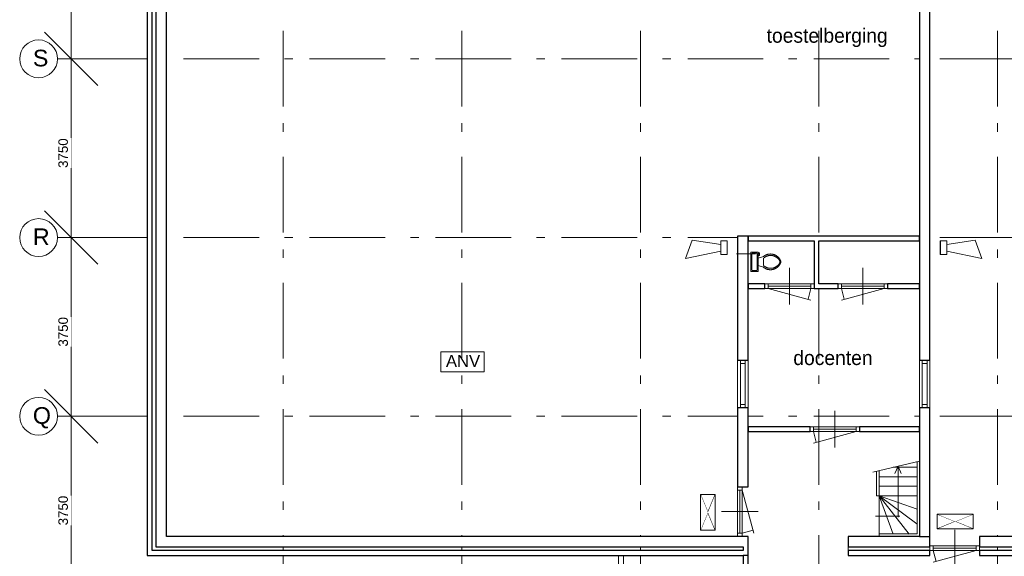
# Model space of a CAD drawing. Header units: millimetres. Extents: x -59728 to 53438, y 127740 to 210459.
# Tile 5 of 28: x -59728 to -39058, y 188518 to 199778. Entities that reach past the tile are written whole.
import ezdxf

# ---------------------------------------------------------------- set-up
doc = ezdxf.new("R2010")
doc.units = ezdxf.units.MM
doc.header["$LTSCALE"] = 2540
doc.header["$PDMODE"] = 1
doc.header["$PDSIZE"] = -2
doc.linetypes.add('STYLE_01', pattern=[0.033465, 0.025591, -0.003937, 0.0005, -0.003437])
doc.linetypes.add('STYLE_06', pattern=[1.04164, 0.625, -0.20828, 0.06943, -0.13893])
doc.layers.get('0').update_dxf_attribs({"lineweight": 18})
doc.layers.get('DEFPOINTS').update_dxf_attribs({"lineweight": 18})
for name, color, linetype, lineweight in [('ASSEN', 7, 'STYLE_01', 18), ('brandvoorziening', 7, 'Continuous', 18), ('MATEN', 7, 'Continuous', 18), ('muren', 7, 'Continuous', 18), ('MUUR', 7, 'Continuous', 18), ('mwarc', 7, 'Continuous', 18), ('sanitair', 7, 'Continuous', 18), ('stempel018', 7, 'Continuous', 18), ('TEKST35', 7, 'Continuous', 18), ('TEXT', 7, 'Continuous', 18)]:
    doc.layers.add(name, color=color, linetype=linetype, lineweight=lineweight)
doc.styles.add('Arial', font='Arial')
doc.styles.add('Century Gothic', font='Century Gothic')
doc.dimstyles.new('Arch', dxfattribs={"dimtxt": 199.818347, "dimasz": 1122.412109, "dimexe": 1587.5, "dimexo": 793.75, "dimgap": 1.5875, "dimtad": 1, "dimdec": 0, "dimzin": 11, "dimtxsty": 'Arial', "dimblk": 'VW_SLASH', "dimcen": 0, "dimdle": 1.5875, "dimadec": 0, "dimazin": 0, "dimtfac": 1, "dimtdec": 0, "dimtix": 1, "dimtmove": 0, "dimatfit": 0, "dimldrblk": 'VW_FILLEDARROW', "dimfxl": 0, "dimfrac": 2, "dimtolj": 1, "dimtzin": 11, "dimarcsym": 0})

# ---------------------------------------------------------------- blocks, each defined once
blk = doc.blocks.new('Groep-10')
at = {"color": 0}
for p, q in [((-41537, 24600), (-41537, 24562)), ((-41518, 24600), (-41537, 24600)), ((-41518, 24543), (-41518, 24600)), ((-41680, 24248), (-41680, 24572)), ((-41661, 24591), (-41584, 24591)), ((-41565, 24572), (-41565, 24248)), ((-41537, 24562), (-41546, 24562)), ((-41546, 24543), (-41518, 24543)), ((-41546, 24486), (-41432, 24524)), ((-41432, 24333), (-41432, 24486)), ((-41584, 24229), (-41661, 24229)), ((-41546, 24333), (-41432, 24295))]:
    blk.add_line(p, q, dxfattribs=at)
blk.add_lwpolyline([(-41546, 24210), (-41699, 24210), (-41699, 24610), (-41546, 24610)], close=True, dxfattribs=at)
for points in [[(-41680, 24572), (-41680, 24575), (-41678, 24583), (-41672, 24589), (-41665, 24591), (-41661, 24591)], [(-41584, 24591), (-41580, 24591), (-41573, 24589), (-41567, 24583), (-41565, 24575), (-41565, 24572)], [(-41432, 24524), (-41389, 24558), (-41282, 24581), (-41176, 24553), (-41093, 24480), (-41073, 24429)], [(-41432, 24486), (-41384, 24532), (-41253, 24553), (-41132, 24498), (-41098, 24441)], [(-41098, 24441), (-41091, 24426), (-41091, 24393), (-41098, 24378)], [(-41073, 24429), (-41067, 24410), (-41073, 24390)], [(-41661, 24229), (-41665, 24228), (-41672, 24231), (-41678, 24236), (-41680, 24244), (-41680, 24248)], [(-41565, 24248), (-41565, 24244), (-41567, 24236), (-41573, 24231), (-41580, 24228), (-41584, 24229)], [(-41073, 24390), (-41093, 24339), (-41176, 24266), (-41282, 24238), (-41389, 24261), (-41432, 24295)], [(-41098, 24378), (-41132, 24321), (-41253, 24266), (-41384, 24288), (-41432, 24333)]]:
    blk.add_open_spline(points, degree=2, dxfattribs=at)
blk = doc.blocks.new('uitgang')
at = {"layer": 'brandvoorziening', "color": 0}
for p, q in [((26483, -80316), (27236, -80625)), ((27236, -80316), (26483, -80625))]:
    blk.add_line(p, q, dxfattribs=at)
at = {"color": 0, "linetype": 'Continuous', "lineweight": 5}
blk.add_wipeout([(26483, -80316), (26860, -80471), (27236, -80316)], dxfattribs=at).dxf.layer = 'brandvoorziening'
at = {"layer": 'brandvoorziening', "color": 0, "linetype": 'Continuous'}
blk.add_line((26483, -80316), (27236, -80316), dxfattribs=at)
at = {"color": 0, "linetype": 'Continuous', "lineweight": 5}
blk.add_wipeout([(27236, -80625), (26860, -80471), (26483, -80625)], dxfattribs=at).dxf.layer = 'brandvoorziening'
at = {"layer": 'brandvoorziening', "color": 0, "linetype": 'Continuous'}
for p, q in [((26483, -80625), (26483, -80316)), ((27236, -80316), (27236, -80625)), ((27236, -80625), (26483, -80625))]:
    blk.add_line(p, q, dxfattribs=at)
blk = doc.blocks.new('*D')
at = {"layer": 'DEFPOINTS', "color": 0, "lineweight": 0}
for p in [(-56254, 36169), (-56254, 32419), (-56254, 32419), (-55966, 32419), (-56254, 28669), (-56254, 28669), (-55966, 28669), (-56254, 24919), (-56254, 24919), (-55966, 24919), (-56254, 21169), (-56254, 21169), (-55966, 21169), (-56254, 17419), (-56254, 17419), (-55966, 17419), (-56254, 13669), (-56254, 13669), (-55966, 13669), (-56254, 9919), (-56254, 9919), (-55966, 9919), (-56254, 6169), (-56254, 6169), (-55966, 6169), (-56254, 2419), (-56254, 2419), (-55966, 2419), (-56254, -1331), (-56254, -1331), (-55966, -1331), (-56254, -5081), (-56254, -5081), (-55966, -5081), (-56254, -8831), (-56254, -8831), (-55966, -8831), (-56254, -12581), (-55966, -12581), (-1575, -12581), (-1575, -16331), (-1575, -16331), (-1288, -16331), (-1575, -20081), (-1575, -20081), (-1288, -20081), (-1575, -23831), (-1575, -23831), (-1288, -23831), (-1575, -27581), (-1575, -27581), (-1288, -27581), (-1575, -31331), (-1575, -31331), (-1288, -31331), (-1575, -35081), (-1575, -35081), (-1288, -35081), (-1575, -38831), (-1288, -38831)]:
    blk.add_point(p, dxfattribs=at)
at = {"layer": 'MATEN', "color": 0, "lineweight": -2}
for p, q in [((-55966, 36169), (-55966, 36963)), ((-55966, 32419), (-55966, 36169)), ((-55460, 36169), (-54379, 36169)), ((-55966, 32419), (-55966, 33213)), ((-55966, 28669), (-55966, 32419)), ((-55966, 31626), (-55966, 32419)), ((-55460, 32419), (-54379, 32419)), ((-55460, 32419), (-54379, 32419)), ((-55966, 28669), (-55966, 29463)), ((-55966, 24919), (-55966, 28669)), ((-55966, 27876), (-55966, 28669)), ((-55460, 28669), (-54379, 28669)), ((-55460, 28669), (-54379, 28669)), ((-55966, 24919), (-55966, 25713)), ((-55966, 21169), (-55966, 24919)), ((-55966, 24126), (-55966, 24919)), ((-55460, 24919), (-54379, 24919)), ((-55460, 24919), (-54379, 24919)), ((-55966, 21169), (-55966, 21963)), ((-55966, 17419), (-55966, 21169)), ((-55966, 20376), (-55966, 21169)), ((-55460, 21169), (-54379, 21169)), ((-55460, 21169), (-54379, 21169)), ((-55966, 17419), (-55966, 18213)), ((-55966, 13669), (-55966, 17419)), ((-55966, 16626), (-55966, 17419)), ((-55460, 17419), (-54379, 17419)), ((-55460, 17419), (-54379, 17419)), ((-55966, 13669), (-55966, 14463)), ((-55966, 9919), (-55966, 13669)), ((-55966, 12876), (-55966, 13669)), ((-55460, 13669), (-54379, 13669)), ((-55460, 13669), (-54379, 13669)), ((-55966, 9919), (-55966, 10713)), ((-55966, 6169), (-55966, 9919)), ((-55966, 9126), (-55966, 9919)), ((-55460, 9919), (-54379, 9919)), ((-55460, 9919), (-54379, 9919)), ((-55966, 6169), (-55966, 6963)), ((-55966, 2419), (-55966, 6169)), ((-55966, 5376), (-55966, 6169)), ((-55460, 6169), (-54379, 6169)), ((-55460, 6169), (-54379, 6169)), ((-55966, 2419), (-55966, 3213)), ((-55966, -1331), (-55966, 2419)), ((-55966, 1626), (-55966, 2419)), ((-55460, 2419), (-54379, 2419)), ((-55460, 2419), (-54379, 2419)), ((-55966, -1331), (-55966, -537)), ((-55966, -5081), (-55966, -1331)), ((-55966, -2124), (-55966, -1331)), ((-55460, -1331), (-54379, -1331)), ((-55460, -1331), (-54379, -1331)), ((-55966, -5081), (-55966, -4287)), ((-55966, -8831), (-55966, -5081)), ((-55966, -5874), (-55966, -5081)), ((-55460, -5081), (-54379, -5081)), ((-55460, -5081), (-54379, -5081)), ((-55966, -8831), (-55966, -8037)), ((-55966, -12581), (-55966, -8831)), ((-55966, -9624), (-55966, -8831)), ((-55460, -8831), (-54379, -8831)), ((-55460, -8831), (-54379, -8831)), ((-1288, -12581), (-1288, -11787)), ((-55966, -13374), (-55966, -12581)), ((-55460, -12581), (-54379, -12581)), ((-1288, -16331), (-1288, -12581)), ((-782, -12581), (300, -12581)), ((-1288, -16331), (-1288, -15537)), ((-1288, -20081), (-1288, -16331)), ((-1288, -17124), (-1288, -16331)), ((-782, -16331), (300, -16331)), ((-782, -16331), (300, -16331)), ((-1288, -20081), (-1288, -19287)), ((-1288, -23831), (-1288, -20081)), ((-1288, -20874), (-1288, -20081)), ((-782, -20081), (300, -20081)), ((-782, -20081), (300, -20081)), ((-1288, -23831), (-1288, -23037)), ((-1288, -27581), (-1288, -23831)), ((-1288, -24624), (-1288, -23831)), ((-782, -23831), (300, -23831)), ((-782, -23831), (300, -23831)), ((-1288, -27581), (-1288, -26787)), ((-1288, -31331), (-1288, -27581)), ((-1288, -28374), (-1288, -27581)), ((-782, -27581), (300, -27581)), ((-782, -27581), (300, -27581)), ((-1288, -31331), (-1288, -30537)), ((-1288, -35081), (-1288, -31331)), ((-1288, -32124), (-1288, -31331)), ((-782, -31331), (300, -31331)), ((-782, -31331), (300, -31331)), ((-1288, -35081), (-1288, -34287)), ((-1288, -38831), (-1288, -35081)), ((-1288, -35874), (-1288, -35081)), ((-782, -35081), (300, -35081)), ((-782, -35081), (300, -35081)), ((-1288, -39624), (-1288, -38831)), ((-782, -38831), (300, -38831))]:
    blk.add_line(p, q, dxfattribs=at)
at = {"layer": 'MATEN', "color": 0, "lineweight": 20}
for p, q in [((-55405, 35608), (-56527, 36731)), ((-55405, 31858), (-56527, 32981)), ((-56527, 32981), (-55405, 31858)), ((-55405, 28108), (-56527, 29231)), ((-56527, 29231), (-55405, 28108)), ((-55405, 24358), (-56527, 25481)), ((-56527, 25481), (-55405, 24358)), ((-55405, 20608), (-56527, 21731)), ((-56527, 21731), (-55405, 20608)), ((-55405, 16858), (-56527, 17981)), ((-56527, 17981), (-55405, 16858)), ((-55405, 13108), (-56527, 14231)), ((-56527, 14231), (-55405, 13108)), ((-55405, 9358), (-56527, 10481)), ((-56527, 10481), (-55405, 9358)), ((-55405, 5608), (-56527, 6731)), ((-56527, 6731), (-55405, 5608)), ((-55405, 1858), (-56527, 2981)), ((-56527, 2981), (-55405, 1858)), ((-55405, -1892), (-56527, -769)), ((-56527, -769), (-55405, -1892)), ((-55405, -5642), (-56527, -4519)), ((-56527, -4519), (-55405, -5642)), ((-55405, -9392), (-56527, -8269)), ((-56527, -8269), (-55405, -9392)), ((-56527, -12019), (-55405, -13142)), ((-726, -13142), (-1849, -12019)), ((-726, -16892), (-1849, -15769)), ((-1849, -15769), (-726, -16892)), ((-726, -20642), (-1849, -19519)), ((-1849, -19519), (-726, -20642)), ((-726, -24392), (-1849, -23269)), ((-1849, -23269), (-726, -24392)), ((-726, -28142), (-1849, -27019)), ((-1849, -27019), (-726, -28142)), ((-726, -31892), (-1849, -30769)), ((-1849, -30769), (-726, -31892)), ((-726, -35642), (-1849, -34519)), ((-1849, -34519), (-726, -35642)), ((-1849, -38269), (-726, -39392))]:
    blk.add_line(p, q, dxfattribs=at)
at = {"color": 0, "lineweight": -2}
for points in [[(-55966, 33881), (-55966, 34506), (-56287, 34506), (-56287, 33881)], [(-55966, 30131), (-55966, 30756), (-56287, 30756), (-56287, 30131)], [(-55966, 26381), (-55966, 27006), (-56287, 27006), (-56287, 26381)], [(-55966, 22631), (-55966, 23256), (-56287, 23256), (-56287, 22631)], [(-55966, 18881), (-55966, 19506), (-56287, 19506), (-56287, 18881)], [(-55966, 15131), (-55966, 15756), (-56287, 15756), (-56287, 15131)], [(-55966, 11381), (-55966, 12006), (-56287, 12006), (-56287, 11381)], [(-55966, 7631), (-55966, 8256), (-56287, 8256), (-56287, 7631)], [(-55966, 3881), (-55966, 4506), (-56287, 4506), (-56287, 3881)], [(-55966, 131), (-55966, 756), (-56287, 756), (-56287, 131)], [(-55966, -3619), (-55966, -2994), (-56287, -2994), (-56287, -3619)], [(-55966, -7369), (-55966, -6744), (-56287, -6744), (-56287, -7369)], [(-55966, -11119), (-55966, -10494), (-56287, -10494), (-56287, -11119)], [(-1288, -14869), (-1288, -14244), (-1608, -14244), (-1608, -14869)], [(-1288, -18619), (-1288, -17994), (-1608, -17994), (-1608, -18619)], [(-1288, -22369), (-1288, -21744), (-1608, -21744), (-1608, -22369)], [(-1288, -26119), (-1288, -25494), (-1608, -25494), (-1608, -26119)], [(-1288, -29869), (-1288, -29244), (-1608, -29244), (-1608, -29869)], [(-1288, -33619), (-1288, -32994), (-1608, -32994), (-1608, -33619)], [(-1288, -37369), (-1288, -36744), (-1608, -36744), (-1608, -37369)]]:
    blk.add_wipeout(points, dxfattribs=at).dxf.layer = 'MATEN'
at = {"layer": 'MATEN', "color": 0, "char_height": 199.8, "attachment_point": 1, "rotation": 90, "line_spacing_factor": 0.96736, "style": 'Arial'}
for insert in [(-56236, 33881), (-56236, 30131), (-56236, 26381), (-56236, 22631), (-56236, 18881), (-56236, 15131), (-56236, 11381), (-56236, 7631), (-56236, 3881), (-56236, 131), (-56236, -3619), (-56236, -7369), (-56236, -11119), (-1557, -14869), (-1557, -18619), (-1557, -22369), (-1557, -26119), (-1557, -29869), (-1557, -33619), (-1557, -37369)]:
    blk.add_mtext('3750', dxfattribs=dict(at, insert=insert))
blk = doc.blocks.new('VW_FILLEDARROW')
at = {"color": 0, "lineweight": -2}
blk.add_solid([(0, 0), (-0.002, 0), (-0.002, 0)], dxfattribs=at)
blk = doc.blocks.new('VW_SLASH')
at = {"color": 0, "linetype": 'ByBlock', "lineweight": -2}
blk.add_line((0, 0), (-1, 0), dxfattribs=at)
at = {"color": 0, "linetype": 'ByBlock', "lineweight": 20}
blk.add_line((-0.001, -0.001), (0.001, 0.001), dxfattribs=at)
blk = doc.blocks.new('anv')
at = {"layer": 'brandvoorziening', "color": 0}
blk.add_lwpolyline([(26504, -77939), (27411, -77939), (27411, -78359), (26504, -78359)], close=True, dxfattribs=at)
at = {"layer": 'brandvoorziening', "color": 0, "insert": (26610, -78009), "char_height": 249.8, "attachment_point": 1, "line_spacing_factor": 0.96736, "style": 'Arial'}
blk.add_mtext('ANV', dxfattribs=at)
blk = doc.blocks.new('slowwhoop')
at = {"layer": 'brandvoorziening', "color": 0, "linetype": 'Continuous'}
for p, q in [((26709, -77412), (27447, -77259)), ((27447, -77259), (27308, -77648)), ((26573, -77346), (26573, -77630)), ((26709, -77346), (26573, -77346)), ((26573, -77630), (26573, -77346)), ((26573, -77346), (26709, -77346)), ((26574, -77630), (26574, -77346)), ((26709, -77630), (26709, -77346)), ((26709, -77346), (26709, -77630)), ((26573, -77630), (26709, -77630)), ((26709, -77630), (26573, -77630)), ((27308, -77648), (26709, -77552))]:
    blk.add_line(p, q, dxfattribs=at)
blk = doc.blocks.new('Groep-23')
at = {"layer": 'ASSEN', "color": 0, "linetype": 'STYLE_06'}
for p, q in [((-51518.25, -14661.85), (-51518.25, 38800.47)), ((-47768.25, -14661.85), (-47768.25, 38800.47)), ((-44018.25, -14661.85), (-44018.25, 38800.47)), ((-40268.25, -14661.85), (-40268.25, 38800.47)), ((-36518.25, -14661.85), (-36518.25, 38800.47)), ((-56253.67, 28669.5), (53782.49, 28669.5)), ((-56253.67, 24919.5), (53782.49, 24919.5)), ((-56253.67, 21169.5), (53782.49, 21169.5))]:
    blk.add_line(p, q, dxfattribs=at)
at = {"layer": 'MATEN', "color": 0}
for centre in [(-56650.92, 28669.5), (-56650.92, 24919.5), (-56650.92, 21169.5)]:
    blk.add_circle(centre, 397.25, dxfattribs=at)
at = {"layer": 'muren', "color": 0}
for p, q in [((-40888.25, 24285.34), (-40888.25, 23513.65)), ((-39346.94, 24285.34), (-39346.94, 23513.65)), ((-41408.25, 23949.5), (-41408.25, 23849.5)), ((-40368.25, 23949.5), (-41408.25, 23949.5)), ((-40368.25, 23849.5), (-41408.25, 23849.5)), ((-41338.25, 23949.5), (-41338.25, 23849.5)), ((-40438.25, 23899.5), (-41338.25, 23899.5)), ((-40438.25, 23949.5), (-40438.25, 23849.5)), ((-40368.25, 23949.5), (-40368.25, 23849.5)), ((-39866.94, 23949.5), (-39866.94, 23849.5)), ((-38826.94, 23949.5), (-39866.94, 23949.5)), ((-38826.94, 23849.5), (-39866.94, 23849.5)), ((-39796.94, 23949.5), (-39796.94, 23849.5)), ((-38896.94, 23899.5), (-39796.94, 23899.5)), ((-38896.94, 23949.5), (-38896.94, 23849.5)), ((-38826.94, 23949.5), (-38826.94, 23849.5)), ((-41918.72, 22349.5), (-41818.72, 22349.5)), ((-41918.72, 22349.5), (-41918.72, 21349.5)), ((-41818.72, 22349.5), (-41818.72, 21349.5)), ((-38098.72, 22349.5), (-37998.72, 22349.5)), ((-38098.72, 22349.5), (-38098.72, 21349.5)), ((-37998.72, 22349.5), (-37998.72, 21349.5)), ((-41918.72, 22279.5), (-41818.72, 22279.5)), ((-38098.72, 22279.5), (-37998.72, 22279.5)), ((-41918.72, 21419.5), (-41818.72, 21419.5)), ((-41918.72, 21349.5), (-41818.72, 21349.5)), ((-38098.72, 21419.5), (-37998.72, 21419.5)), ((-38098.72, 21349.5), (-37998.72, 21349.5)), ((-39936.37, 21285.34), (-39936.37, 20513.65)), ((-40456.37, 20949.5), (-40456.37, 20849.5)), ((-39416.37, 20949.5), (-40456.37, 20949.5)), ((-40386.37, 20949.5), (-40386.37, 20849.5)), ((-39486.37, 20899.5), (-40386.37, 20899.5)), ((-39486.37, 20949.5), (-39486.37, 20849.5)), ((-39416.37, 20949.5), (-39416.37, 20849.5)), ((-39416.37, 20849.5), (-40456.37, 20849.5)), ((-41978.25, 19689.5), (-41878.25, 19689.5)), ((-41978.25, 19689.5), (-41978.25, 18649.5)), ((-41878.25, 19689.5), (-41878.25, 18649.5)), ((-41978.25, 19619.5), (-41878.25, 19619.5)), ((-41928.25, 19619.5), (-41928.25, 18719.5)), ((-42314.1, 19169.5), (-41542.41, 19169.5)), ((-41978.25, 18719.5), (-41878.25, 18719.5)), ((-41978.25, 18649.5), (-41878.25, 18649.5)), ((-37418.25, 18013.65), (-37418.25, 18785.34)), ((-37938.25, 18349.5), (-37938.25, 18449.5)), ((-36898.25, 18449.5), (-37938.25, 18449.5)), ((-37868.25, 18349.5), (-37868.25, 18449.5)), ((-36968.25, 18399.5), (-37868.25, 18399.5)), ((-36968.25, 18349.5), (-36968.25, 18449.5)), ((-36898.25, 18349.5), (-36898.25, 18449.5)), ((-36898.25, 18349.5), (-37938.25, 18349.5))]:
    blk.add_line(p, q, dxfattribs=at)
at = {"layer": 'MUUR', "color": 0}
for p, q in [((-54368.25, 18249.5), (-54368.25, 39839.5)), ((-54268.25, 18349.5), (-54268.25, 39739.5)), ((-54188.25, 18429.5), (-54188.25, 39659.5)), ((-53968.25, 18649.5), (-53968.25, 39439.5)), ((-38158.25, 22349.5), (-38158.25, 33739.5)), ((-37938.25, 22349.5), (-37938.25, 33739.5)), ((-41978.25, 22349.5), (-41978.25, 24949.5)), ((-41758.25, 24949.5), (-38158.25, 24949.5)), ((-41758.25, 22349.5), (-41758.25, 24949.5)), ((-41758.25, 24849.5), (-40368.25, 24849.5)), ((-40368.25, 23849.5), (-40368.25, 24849.5)), ((-40268.25, 23949.5), (-40268.25, 24849.5)), ((-40268.25, 24849.5), (-38158.25, 24849.5)), ((-41758.25, 23949.5), (-40368.25, 23949.5)), ((-41758.25, 23849.5), (-38158.25, 23849.5)), ((-40368.25, 23849.5), (-40368.25, 23949.5)), ((-40268.25, 23949.5), (-38158.25, 23949.5)), ((-38826.94, 23849.5), (-38826.94, 23949.5)), ((-41978.25, 22349.5), (-41758.25, 22349.5)), ((-41978.25, 22349.5), (-41978.25, 21349.5)), ((-41818.72, 22349.5), (-41918.72, 22349.5)), ((-41758.25, 22349.5), (-41758.25, 21349.5)), ((-38158.25, 22349.5), (-38158.25, 21349.5)), ((-38158.25, 22349.5), (-37938.25, 22349.5)), ((-37998.72, 22349.5), (-38098.72, 22349.5)), ((-37938.25, 22349.5), (-37938.25, 21349.5)), ((-41978.25, 18649.5), (-41978.25, 21349.5)), ((-41978.25, 21349.5), (-41758.25, 21349.5)), ((-41758.25, 19689.5), (-41758.25, 21349.5)), ((-38158.25, 18649.5), (-38158.25, 21349.5)), ((-38158.25, 21349.5), (-37938.25, 21349.5)), ((-37938.25, 18249.5), (-37938.25, 21349.5)), ((-41758.25, 20949.5), (-38158.25, 20949.5)), ((-39416.37, 20849.5), (-39416.37, 20949.5)), ((-41758.25, 20849.5), (-38158.25, 20849.5)), ((-38709.36, 20099.5), (-38208.25, 20099.5)), ((-38608.25, 20123.6), (-38674.88, 19967.41)), ((-38608.25, 20123.6), (-38608.25, 19052.42)), ((-38608.25, 20123.6), (-38541.62, 19967.41)), ((-38208.25, 18699.5), (-38208.25, 20218.94)), ((-39058.25, 19499.5), (-39058.25, 20016.33)), ((-39008.25, 18649.5), (-39008.25, 20028.25)), ((-39008.25, 19899.5), (-38208.25, 19899.5)), ((-41878.25, 19689.5), (-41978.25, 19689.5)), ((-41978.25, 19689.5), (-41758.25, 19689.5)), ((-39008.25, 19699.5), (-38208.25, 19699.5)), ((-39058.25, 19499.5), (-38208.25, 19499.5)), ((-39008.25, 19499.5), (-38710.71, 18696.05)), ((-39008.25, 19499.5), (-38373.57, 18696.05)), ((-39008.25, 19499.5), (-38210.81, 18909.1)), ((-39008.25, 19499.5), (-38206.94, 19222.86)), ((-39082.73, 19071.79), (-38571.21, 19071.79)), ((-53968.25, 18649.5), (-41758.25, 18649.5)), ((-41758.25, 18249.5), (-41758.25, 18649.5)), ((-39658.25, 18249.5), (-39658.25, 18649.5)), ((-39658.25, 18649.5), (-37938.25, 18649.5)), ((-39008.25, 18699.5), (-38208.25, 18699.5)), ((-37938.25, 18249.5), (-37938.25, 18649.5)), ((-36898.25, 18249.5), (-36898.25, 18649.5)), ((-36898.25, 18649.5), (-14388.25, 18649.5)), ((-54188.25, 18429.5), (-41858.25, 18429.5)), ((-41858.25, 18429.5), (-41858.25, 18349.5)), ((-41758.25, 18429.5), (-41758.25, 14803.5)), ((-39658.25, 18429.5), (-37938.25, 18429.5)), ((-36898.25, 18449.5), (-36898.25, 18349.5)), ((-36898.25, 18429.5), (-36678.25, 18429.5)), ((-36898.25, 18429.5), (-14388.25, 18429.5)), ((-54368.25, 18249.5), (-41758.25, 18249.5)), ((-54268.25, 18349.5), (-41858.25, 18349.5)), ((-44475.49, 16479.5), (-44475.49, 18249.5)), ((-44375.49, 16479.5), (-44375.49, 18249.5)), ((-41858.25, 18249.5), (-41858.25, 14923.5)), ((-39658.25, 18349.5), (-13048.25, 18349.5)), ((-39658.25, 18249.5), (-37938.25, 18249.5)), ((-36898.25, 18249.5), (-14388.25, 18249.5))]:
    blk.add_line(p, q, dxfattribs=at)
at = {"layer": 'MUUR', "color": 0, "linetype": 'Continuous'}
blk.add_line((-39136.98, 19997.57), (-38129.44, 20237.73), dxfattribs=at)
at = {"layer": 'stempel018', "color": 0}
for p, q in [((-41338.25, 23849.5), (-40438.25, 23608.34)), ((-40438.25, 23849.5), (-40498.54, 23624.5)), ((-38896.94, 23849.5), (-39796.94, 23608.34)), ((-39796.94, 23849.5), (-39736.65, 23624.5)), ((-39486.37, 20849.5), (-40386.37, 20608.34)), ((-40386.37, 20849.5), (-40326.08, 20624.5)), ((-41878.25, 19619.5), (-41637.1, 18719.5)), ((-41878.25, 18719.5), (-41653.25, 18779.78)), ((-36968.25, 18349.5), (-37868.25, 18108.34)), ((-37868.25, 18349.5), (-37807.96, 18124.5))]:
    blk.add_line(p, q, dxfattribs=at)
at = {"layer": 'brandvoorziening', "color": 0, "rotation": 90}
blk.add_blockref('uitgang', (-123070.42, -7706.84), dxfattribs=at)
at = {"layer": 'sanitair', "color": 0}
blk.add_blockref('Groep-10', (0, 0), dxfattribs=at)
at = {"layer": 'TEKST35', "color": 0, "char_height": 349.68, "attachment_point": 1, "line_spacing_factor": 0.96736, "style": 'Arial'}
for s, insert in [('S', (-56771.11, 28861.03)), ('R', (-56771.11, 25111.03)), ('Q', (-56771.11, 21361.03))]:
    blk.add_mtext(s, dxfattribs=dict(at, insert=insert))
at = {"layer": 'TEXT', "color": 0, "attachment_point": 1, "line_spacing_factor": 1.022525, "style": 'Century Gothic'}
for s, insert, char_height in [('toestelberging', (-41367.27, 29310.13), 302.4658), ('docenten', (-40807.32, 22546.91), 302.466)]:
    blk.add_mtext(s, dxfattribs=dict(at, insert=insert, char_height=char_height))
at = {"layer": 'brandvoorziening', "color": 0, "rotation": 180}
blk.add_blockref('uitgang', (-10548.84, -61511.13), dxfattribs=at)
at = {"layer": 'MATEN', "color": 0}
dim = blk.add_linear_dim(base=(-55966.01, -12580.5), p1=(-56253.67, -8830.5), p2=(-56253.67, -12580.5), angle=90, dimstyle='Arch', override={"dimgap": 6.59992e-12, "dimdec": 1, "dimpost": '<>', "dimtxsty": 'Arial', "dimtmove": 2}, dxfattribs=at)
dim.commit()
dim.dimension.update_dxf_attribs({"geometry": '*D', "text_midpoint": (-55966.01, -10806.52), "dimtype": 160})
dim = blk.add_linear_dim(base=(-55966.01, -8830.5), p1=(-56253.67, -5080.5), p2=(-56253.67, -8830.5), angle=90, dimstyle='Arch', override={"dimgap": 7.47991e-12, "dimdec": 1, "dimpost": '<>', "dimtxsty": 'Arial', "dimtmove": 2}, dxfattribs=at)
dim.commit()
dim.dimension.update_dxf_attribs({"geometry": '*D', "text_midpoint": (-55966.01, -7056.52), "dimtype": 160})
dim = blk.add_linear_dim(base=(-55966.01, -5080.5), p1=(-56253.67, -1330.5), p2=(-56253.67, -5080.5), angle=90, dimstyle='Arch', override={"dimgap": 7.47991e-12, "dimdec": 1, "dimpost": '<>', "dimtxsty": 'Arial', "dimtmove": 2}, dxfattribs=at)
dim.commit()
dim.dimension.update_dxf_attribs({"geometry": '*D', "text_midpoint": (-55966.01, -3306.52), "dimtype": 160})
dim = blk.add_linear_dim(base=(-55966.01, -1330.5), p1=(-56253.67, 2419.5), p2=(-56253.67, -1330.5), angle=90, dimstyle='Arch', override={"dimgap": 8.3599e-12, "dimdec": 1, "dimpost": '<>', "dimtxsty": 'Arial', "dimtmove": 2}, dxfattribs=at)
dim.commit()
dim.dimension.update_dxf_attribs({"geometry": '*D', "text_midpoint": (-55966.01, 443.48), "dimtype": 160})
dim = blk.add_linear_dim(base=(-55966.01, 2419.5), p1=(-56253.67, 6169.5), p2=(-56253.67, 2419.5), angle=90, dimstyle='Arch', override={"dimgap": 8.3599e-12, "dimdec": 1, "dimpost": '<>', "dimtxsty": 'Arial', "dimtmove": 2}, dxfattribs=at)
dim.commit()
dim.dimension.update_dxf_attribs({"geometry": '*D', "text_midpoint": (-55966.01, 4193.48), "dimtype": 160})
dim = blk.add_linear_dim(base=(-55966.01, 6169.5), p1=(-56253.67, 9919.5), p2=(-56253.67, 6169.5), angle=90, dimstyle='Arch', override={"dimgap": 9.23989e-12, "dimdec": 1, "dimpost": '<>', "dimtxsty": 'Arial', "dimtmove": 2}, dxfattribs=at)
dim.commit()
dim.dimension.update_dxf_attribs({"geometry": '*D', "text_midpoint": (-55966.01, 7943.48), "dimtype": 160})
dim = blk.add_linear_dim(base=(-55966.01, 9919.5), p1=(-56253.67, 13669.5), p2=(-56253.67, 9919.5), angle=90, dimstyle='Arch', override={"dimgap": 9.23989e-12, "dimdec": 1, "dimpost": '<>', "dimtxsty": 'Arial', "dimtmove": 2}, dxfattribs=at)
dim.commit()
dim.dimension.update_dxf_attribs({"geometry": '*D', "text_midpoint": (-55966.01, 11693.48), "dimtype": 160})
dim = blk.add_linear_dim(base=(-55966.01, 13669.5), p1=(-56253.67, 17419.5), p2=(-56253.67, 13669.5), angle=90, dimstyle='Arch', override={"dimgap": 1.01199e-11, "dimdec": 1, "dimpost": '<>', "dimtxsty": 'Arial', "dimtmove": 2}, dxfattribs=at)
dim.commit()
dim.dimension.update_dxf_attribs({"geometry": '*D', "text_midpoint": (-55966.01, 15443.48), "dimtype": 160})
dim = blk.add_linear_dim(base=(-55966.01, 17419.5), p1=(-56253.67, 21169.5), p2=(-56253.67, 17419.5), angle=90, dimstyle='Arch', override={"dimgap": 1.01199e-11, "dimdec": 1, "dimpost": '<>', "dimtxsty": 'Arial', "dimtmove": 2}, dxfattribs=at)
dim.commit()
dim.dimension.update_dxf_attribs({"geometry": '*D', "text_midpoint": (-55966.01, 19193.48), "dimtype": 160})
dim = blk.add_linear_dim(base=(-55966.01, 21169.5), p1=(-56253.67, 24919.5), p2=(-56253.67, 21169.5), angle=90, dimstyle='Arch', override={"dimgap": 1.09999e-11, "dimdec": 1, "dimpost": '<>', "dimtxsty": 'Arial', "dimtmove": 2}, dxfattribs=at)
dim.commit()
dim.dimension.update_dxf_attribs({"geometry": '*D', "text_midpoint": (-55966.01, 22943.48), "dimtype": 160})
dim = blk.add_linear_dim(base=(-55966.01, 24919.5), p1=(-56253.67, 28669.5), p2=(-56253.67, 24919.5), angle=90, dimstyle='Arch', override={"dimgap": 1.09999e-11, "dimdec": 1, "dimpost": '<>', "dimtxsty": 'Arial', "dimtmove": 2}, dxfattribs=at)
dim.commit()
dim.dimension.update_dxf_attribs({"geometry": '*D', "text_midpoint": (-55966.01, 26693.48), "dimtype": 160})
dim = blk.add_linear_dim(base=(-55966.01, 28669.5), p1=(-56253.67, 32419.5), p2=(-56253.67, 28669.5), angle=90, dimstyle='Arch', override={"dimgap": 1.18799e-11, "dimdec": 1, "dimpost": '<>', "dimtxsty": 'Arial', "dimtmove": 2}, dxfattribs=at)
dim.commit()
dim.dimension.update_dxf_attribs({"geometry": '*D', "text_midpoint": (-55966.01, 30443.48), "dimtype": 160})
dim = blk.add_linear_dim(base=(-55966.01, 32419.5), p1=(-56253.67, 36169.5), p2=(-56253.67, 32419.5), angle=90, dimstyle='Arch', override={"dimgap": 1.18799e-11, "dimdec": 1, "dimpost": '<>', "dimtxsty": 'Arial', "dimtmove": 2}, dxfattribs=at)
dim.commit()
dim.dimension.update_dxf_attribs({"geometry": '*D', "text_midpoint": (-55966.01, 34193.48), "dimtype": 160})
dim = blk.add_linear_dim(base=(-1287.63, -38830.5), p1=(-1575.29, -35080.5), p2=(-1575.29, -38830.5), angle=90, dimstyle='Arch', override={"dimgap": 7.47991e-12, "dimdec": 1, "dimpost": '<>', "dimtxsty": 'Arial', "dimtmove": 2}, dxfattribs=at)
dim.commit()
dim.dimension.update_dxf_attribs({"geometry": '*D', "text_midpoint": (-1287.63, -37056.52), "dimtype": 160})
dim = blk.add_linear_dim(base=(-1287.63, -35080.5), p1=(-1575.29, -31330.5), p2=(-1575.29, -35080.5), angle=90, dimstyle='Arch', override={"dimgap": 7.47991e-12, "dimdec": 1, "dimpost": '<>', "dimtxsty": 'Arial', "dimtmove": 2}, dxfattribs=at)
dim.commit()
dim.dimension.update_dxf_attribs({"geometry": '*D', "text_midpoint": (-1287.63, -33306.52), "dimtype": 160})
dim = blk.add_linear_dim(base=(-1287.63, -31330.5), p1=(-1575.29, -27580.5), p2=(-1575.29, -31330.5), angle=90, dimstyle='Arch', override={"dimgap": 7.47991e-12, "dimdec": 1, "dimpost": '<>', "dimtxsty": 'Arial', "dimtmove": 2}, dxfattribs=at)
dim.commit()
dim.dimension.update_dxf_attribs({"geometry": '*D', "text_midpoint": (-1287.63, -29556.52), "dimtype": 160})
dim = blk.add_linear_dim(base=(-1287.63, -27580.5), p1=(-1575.29, -23830.5), p2=(-1575.29, -27580.5), angle=90, dimstyle='Arch', override={"dimgap": 7.47991e-12, "dimdec": 1, "dimpost": '<>', "dimtxsty": 'Arial', "dimtmove": 2}, dxfattribs=at)
dim.commit()
dim.dimension.update_dxf_attribs({"geometry": '*D', "text_midpoint": (-1287.63, -25806.52), "dimtype": 160})
dim = blk.add_linear_dim(base=(-1287.63, -23830.5), p1=(-1575.29, -20080.5), p2=(-1575.29, -23830.5), angle=90, dimstyle='Arch', override={"dimgap": 7.47991e-12, "dimdec": 1, "dimpost": '<>', "dimtxsty": 'Arial', "dimtmove": 2}, dxfattribs=at)
dim.commit()
dim.dimension.update_dxf_attribs({"geometry": '*D', "text_midpoint": (-1287.63, -22056.52), "dimtype": 160})
dim = blk.add_linear_dim(base=(-1287.63, -20080.5), p1=(-1575.29, -16330.5), p2=(-1575.29, -20080.5), angle=90, dimstyle='Arch', override={"dimgap": 7.47991e-12, "dimdec": 1, "dimpost": '<>', "dimtxsty": 'Arial', "dimtmove": 2}, dxfattribs=at)
dim.commit()
dim.dimension.update_dxf_attribs({"geometry": '*D', "text_midpoint": (-1287.63, -18306.52), "dimtype": 160})
dim = blk.add_linear_dim(base=(-1287.63, -16330.5), p1=(-1575.29, -12580.5), p2=(-1575.29, -16330.5), angle=90, dimstyle='Arch', override={"dimgap": 7.47991e-12, "dimdec": 1, "dimpost": '<>', "dimtxsty": 'Arial', "dimtmove": 2}, dxfattribs=at)
dim.commit()
dim.dimension.update_dxf_attribs({"geometry": '*D', "text_midpoint": (-1287.63, -14556.52), "dimtype": 160})
at = {"layer": 'brandvoorziening', "color": 0, "xscale": -1, "rotation": 180}
blk.add_blockref('slowwhoop', (-64294.55, -52780.55), dxfattribs=at)
at = {"color": 0, "linetype": 'Continuous', "lineweight": 25}
for points in [[(-53968.25, 39439.5), (-53368.25, 39439.5), (-53368.25, 39659.5), (-54188.25, 39659.5), (-54188.25, 18429.5), (-41858.25, 18429.5), (-41858.25, 18349.5), (-54268.25, 18349.5), (-54268.25, 39739.5), (-53368.25, 39739.5), (-53368.25, 39839.5), (-54368.25, 39839.5), (-54368.25, 18249.5), (-41758.25, 18249.5), (-41758.25, 18429.5), (-41758.25, 18649.5), (-53968.25, 18649.5)], [(-37938.25, 18649.5), (-39658.25, 18649.5), (-39658.25, 18429.5), (-37938.25, 18429.5)], [(-14388.25, 18649.5), (-36898.25, 18649.5), (-36898.25, 18429.5), (-14388.25, 18429.5)]]:
    blk.add_wipeout(points, dxfattribs=at).dxf.layer = 'mwarc'
at = {"layer": 'mwarc', "color": 0, "linetype": 'Continuous', "lineweight": 25}
for points in [[(-53968.25, 39439.5), (-53368.25, 39439.5), (-53368.25, 39659.5), (-54188.25, 39659.5), (-54188.25, 18429.5), (-41858.25, 18429.5), (-41858.25, 18349.5), (-54268.25, 18349.5), (-54268.25, 39739.5), (-53368.25, 39739.5), (-53368.25, 39839.5), (-54368.25, 39839.5), (-54368.25, 18249.5), (-41758.25, 18249.5), (-41758.25, 18429.5), (-41758.25, 18649.5), (-53968.25, 18649.5)], [(-37938.25, 18649.5), (-39658.25, 18649.5), (-39658.25, 18429.5), (-37938.25, 18429.5)], [(-14388.25, 18649.5), (-36898.25, 18649.5), (-36898.25, 18429.5), (-14388.25, 18429.5)]]:
    blk.add_lwpolyline(points, close=True, dxfattribs=at)
at = {"layer": 'brandvoorziening', "color": 0, "rotation": 180}
blk.add_blockref('slowwhoop', (-15621.95, -52780.55), dxfattribs=at)
at = {"layer": 'brandvoorziening', "color": 0}
blk.add_blockref('anv', (-74709.24, 100463.13), dxfattribs=at)
at = {"color": 0, "linetype": 'Continuous', "lineweight": 25}
for points in [[(-40268.25, 24849.5), (-38158.25, 24849.5), (-38158.25, 24949.5), (-41758.25, 24949.5), (-41758.25, 24849.5), (-40368.25, 24849.5), (-40368.25, 23849.5), (-39866.94, 23849.5), (-39866.94, 23949.5), (-40268.25, 23949.5)], [(-37938.25, 21349.5), (-38158.25, 21349.5), (-38158.25, 18649.5), (-37938.25, 18649.5)], [(-40456.37, 20949.5), (-41758.25, 20949.5), (-41758.25, 20849.5), (-40456.37, 20849.5)], [(-37938.25, 18349.5), (-39658.25, 18349.5), (-39658.25, 18249.5), (-37938.25, 18249.5)], [(-14388.25, 18349.5), (-36898.25, 18349.5), (-36898.25, 18249.5), (-14388.25, 18249.5)]]:
    blk.add_wipeout(points, dxfattribs=at).dxf.layer = 'mwarc'
at = {"layer": 'MUUR', "color": 0}
blk.add_line((-41978.25, 24949.5), (-41758.25, 24949.5), dxfattribs=at)
at = {"layer": 'mwarc', "color": 0, "linetype": 'Continuous', "lineweight": 25}
for points in [[(-40268.25, 24849.5), (-38158.25, 24849.5), (-38158.25, 24949.5), (-41758.25, 24949.5), (-41758.25, 24849.5), (-40368.25, 24849.5), (-40368.25, 23849.5), (-39866.94, 23849.5), (-39866.94, 23949.5), (-40268.25, 23949.5)], [(-37938.25, 21349.5), (-38158.25, 21349.5), (-38158.25, 18649.5), (-37938.25, 18649.5)], [(-40456.37, 20949.5), (-41758.25, 20949.5), (-41758.25, 20849.5), (-40456.37, 20849.5)], [(-37938.25, 18349.5), (-39658.25, 18349.5), (-39658.25, 18249.5), (-37938.25, 18249.5)], [(-14388.25, 18349.5), (-36898.25, 18349.5), (-36898.25, 18249.5), (-14388.25, 18249.5)]]:
    blk.add_lwpolyline(points, close=True, dxfattribs=at)
at = {"color": 0, "linetype": 'Continuous', "lineweight": 25}
for points in [[(-41758.25, 23949.5), (-41758.25, 23849.5), (-41408.25, 23849.5), (-41408.25, 23949.5)], [(-38158.25, 23849.5), (-38158.25, 23949.5), (-38826.94, 23949.5), (-38826.94, 23849.5)], [(-41758.25, 21349.5), (-41978.25, 21349.5), (-41978.25, 19689.5), (-41758.25, 19689.5)], [(-38158.25, 20949.5), (-39416.37, 20949.5), (-39416.37, 20849.5), (-38158.25, 20849.5)], [(-41758.25, 18249.5), (-41858.25, 18249.5), (-41858.25, 14923.5), (-44289.19, 14923.5), (-44289.19, 14703.5), (-38889.19, 14703.5), (-38889.19, 14803.5), (-41758.25, 14803.5)]]:
    blk.add_wipeout(points, dxfattribs=at).dxf.layer = 'mwarc'
at = {"layer": 'mwarc', "color": 0, "linetype": 'Continuous', "lineweight": 25}
for points in [[(-41758.25, 23949.5), (-41758.25, 23849.5), (-41408.25, 23849.5), (-41408.25, 23949.5)], [(-38158.25, 23849.5), (-38158.25, 23949.5), (-38826.94, 23949.5), (-38826.94, 23849.5)], [(-41758.25, 21349.5), (-41978.25, 21349.5), (-41978.25, 19689.5), (-41758.25, 19689.5)], [(-38158.25, 20949.5), (-39416.37, 20949.5), (-39416.37, 20849.5), (-38158.25, 20849.5)], [(-41758.25, 18249.5), (-41858.25, 18249.5), (-41858.25, 14923.5), (-44289.19, 14923.5), (-44289.19, 14703.5), (-38889.19, 14703.5), (-38889.19, 14803.5), (-41758.25, 14803.5)]]:
    blk.add_lwpolyline(points, close=True, dxfattribs=at)
at = {"color": 0, "linetype": 'Continuous', "lineweight": 25}
for points in [[(-37938.25, 33739.5), (-38158.25, 33739.5), (-38158.25, 22349.5), (-37938.25, 22349.5)], [(-41758.25, 24949.5), (-41978.25, 24949.5), (-41978.25, 22349.5), (-41758.25, 22349.5)]]:
    blk.add_wipeout(points, dxfattribs=at).dxf.layer = 'mwarc'
at = {"layer": 'MUUR', "color": 0}
blk.add_line((-42002.3, 24575.52), (-41602.3, 24575.52), dxfattribs=at)
at = {"layer": 'mwarc', "color": 0, "linetype": 'Continuous', "lineweight": 25}
for points in [[(-37938.25, 33739.5), (-38158.25, 33739.5), (-38158.25, 22349.5), (-37938.25, 22349.5)], [(-41758.25, 24949.5), (-41978.25, 24949.5), (-41978.25, 22349.5), (-41758.25, 22349.5)]]:
    blk.add_lwpolyline(points, close=True, dxfattribs=at)

msp = doc.modelspace()

# ---------------------------------------------------------------- block references
at = {"layer": 'MUUR'}
msp.add_blockref('Groep-23', (-2680, 170287), dxfattribs=at)

doc.saveas('drawing.dxf')
